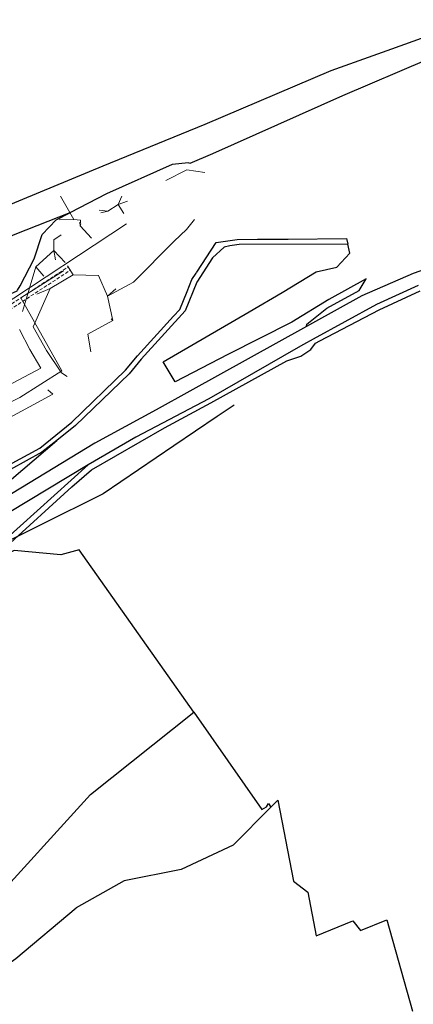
# Model space of a CAD drawing. Header units: metres. Extents: x -535942 to -530626, y -1087729 to -1086275.
# Tile 239 of 247: x -533552 to -533322, y -1086896 to -1086321. Entities that reach past the tile are written whole.
import ezdxf

# ---------------------------------------------------------------- set-up
doc = ezdxf.new("R2010")
doc.units = ezdxf.units.M
doc.linetypes.add('B_CARA_03', pattern=[3, 2, -1])
for name, color, linetype in [('_blok katastr', 7, 'Continuous'), ('_blok podklad SS', 7, 'Continuous'), ('_blok SS sítě', 7, 'Continuous')]:
    doc.layers.add(name, color=color, linetype=linetype)
for name, color, linetype, lineweight in [('AG silno NN', 251, 'G_VED_660_PN', 13), ('AG uzemnění', 251, 'G_VED_663_PZ', 13), ('AG_SS kanal_déšť', 251, 'G_POTR_626_PN', 13), ('AG_SS náhon', 251, 'B_CARA_03', 13)]:
    doc.layers.add(name, color=color, linetype=linetype, lineweight=lineweight)
doc.layers.add('BT_BPEJ', color=7, linetype='Continuous', true_color=0x7fffff)
doc.layers.add('BT_hranice_parcel', color=7, linetype='Continuous', true_color=0x007f00)
doc.linetypes.add('G_POTR_626_PN', pattern='A,0.5,-1,2,-6.5,[8,hpfmlin.shx,S=1,R=0,X=0,Y=0],-6.5,2,-1,0.5', length=20)
doc.linetypes.add('G_VED_660_PN', pattern='A,0.5,-1,2,-6.5,[28,hpfmlin.shx,S=1,R=0,X=0,Y=0],-6.5,2,-1,0.5', length=20)
doc.linetypes.add('G_VED_663_PZ', pattern='A,3.5,-3,7,-3,7,-6.5,[23,hpfmlin.shx,S=1,R=0,X=0,Y=0],-6.5,7,-3,7,-3,3.5', length=60)

# ---------------------------------------------------------------- blocks, each defined once
blk = doc.blocks.new('_KATASTR')
at = {"layer": 'BT_BPEJ', "lineweight": -3}
blk.add_lwpolyline([(-533426.5, -1086546), (-533436.3, -1086552.66), (-533461.72, -1086569.94), (-533503, -1086598), (-533539.77, -1086616.19), (-533552.67, -1086622.58), (-533571.1, -1086631.7), (-533606.54, -1086649.24), (-533638.7, -1086665.16), (-533720.2, -1086705.49), (-533747.5, -1086719), (-533750, -1086720.46), (-533782.5, -1086739.5), (-533834, -1086770), (-533898, -1086806.5), (-533987, -1086855)], dxfattribs=at)
at = {"layer": 'BT_hranice_parcel', "lineweight": -3}
for points in [[(-533860.2, -1086569.26), (-533805.71, -1086539.83), (-533752.05, -1086513.18), (-533742.4, -1086509.33), (-533694.02, -1086490.05), (-533628.58, -1086456.5), (-533560.23, -1086430.02), (-533502.91, -1086406.16), (-533443.4, -1086381.82), (-533369.7, -1086350.51), (-533334.3, -1086337.74), (-533287.15, -1086320.73)], [(-533313.76, -1086344.11), (-533363.19, -1086365.24), (-533439.11, -1086399.09), (-533452.39, -1086404.71), (-533453.15, -1086404.37), (-533462.65, -1086405.45), (-533500.98, -1086422.59), (-533522.53, -1086433.66)], [(-533578.87, -1086480.93), (-533573.9, -1086487.66), (-533571.49, -1086487.49), (-533553.23, -1086479.21), (-533553, -1086478.79), (-533551.54, -1086476.34), (-533548.78, -1086471.06), (-533543.22, -1086460.51), (-533538.64, -1086446.31), (-533530.5, -1086437.75), (-533522.53, -1086433.66), (-533554.65, -1086446.32), (-533621.48, -1086475.08), (-533687.64, -1086504.12), (-533745.59, -1086527.77), (-533800.01, -1086553.03), (-533866.02, -1086589.59), (-533930.39, -1086626.94), (-533977.71, -1086657.09)], [(-533291.54, -1086458.67), (-533321.92, -1086469.04), (-533351.8, -1086482.08), (-533380.69, -1086498.08), (-533384.13, -1086499.99), (-533452.4, -1086537.79), (-533471.96, -1086548.8), (-533507.81, -1086568.37), (-533565.79, -1086603.4), (-533617.19, -1086634.53), (-533647.13, -1086653.47), (-533701.58, -1086685.15)], [(-533649.14, -1086674.75), (-533628.06, -1086663.02), (-533577.35, -1086638.8), (-533559.21, -1086628.56), (-533521.34, -1086593.9), (-533509.71, -1086583.86), (-533467.16, -1086559.38), (-533440.05, -1086544.77), (-533395.6, -1086520.23), (-533387.44, -1086517.5), (-533381.69, -1086513.54), (-533378.97, -1086509.85), (-533376.28, -1086508.43), (-533341.77, -1086490.27), (-533317.79, -1086479.29)], [(-533318.85, -1086476.18), (-533343.22, -1086487.16), (-533380.21, -1086507.46), (-533385.82, -1086510.54), (-533389.02, -1086512.3), (-533441.21, -1086542.31), (-533483.9, -1086564.85), (-533511.72, -1086580.89)], [(-533558.37, -1086581.17), (-533540.05, -1086571.15), (-533521.38, -1086555.94), (-533489.99, -1086525.68), (-533482.99, -1086517.22), (-533461.79, -1086494.02), (-533458.17, -1086490.05), (-533453.93, -1086479.55), (-533451.16, -1086472.7), (-533448.68, -1086468.92), (-533448.44, -1086468.42), (-533448.24, -1086468.24), (-533437.01, -1086451.07), (-533424.67, -1086449.15), (-533412.8, -1086449.06), (-533394.92, -1086448.94), (-533360.87, -1086448.69), (-533360.05, -1086452)], [(-533384.13, -1086499.99), (-533383.92, -1086498.69), (-533372.25, -1086489.45), (-533353.39, -1086479.1), (-533349.38, -1086472.27), (-533371.19, -1086484.35), (-533392.79, -1086497.59), (-533430.04, -1086516.46), (-533460.89, -1086532.43), (-533468, -1086520.66), (-533417.7, -1086491.53), (-533398.43, -1086480.2), (-533378.54, -1086468.09), (-533366.43, -1086465.34), (-533358.75, -1086457.27), (-533360.05, -1086452), (-533423.59, -1086452.12), (-533428.95, -1086452.93), (-533432.27, -1086453.72), (-533439.05, -1086459.88), (-533448.27, -1086474.17), (-533455.03, -1086491.01), (-533480.74, -1086519.11), (-533487.78, -1086527.72), (-533519.22, -1086557.89), (-533530.13, -1086566.65)], [(-533719.29, -1086690.24), (-533709.64, -1086685.15), (-533710.94, -1086681.67), (-533659.16, -1086652.88), (-533619.77, -1086630.12), (-533556.64, -1086589.24), (-533530.13, -1086566.65), (-533538.77, -1086573.59), (-533557.22, -1086583.75), (-533606.86, -1086596.12), (-533644.11, -1086616.44)], [(-533685.88, -1086693.09), (-533668.37, -1086683.5), (-533650.61, -1086672.06), (-533629.77, -1086659.98), (-533578.6, -1086636.33), (-533561.36, -1086625.69), (-533511.72, -1086580.89), (-533570.41, -1086616.21), (-533643.37, -1086660.31), (-533676.61, -1086679.84), (-533691.87, -1086689.47), (-533766.18, -1086731.49), (-533795.3, -1086748.46), (-533793.01, -1086753.86), (-533760.76, -1086731.82), (-533749.16, -1086724.15), (-533730.17, -1086713.21), (-533719.23, -1086708.07), (-533685.88, -1086693.09)], [(-533450.01, -1086725.6), (-533517.01, -1086630.61), (-533527.66, -1086633.56), (-533555.03, -1086630.99), (-533605.48, -1086657.53), (-533646.49, -1086679.74), (-533649.14, -1086674.75), (-533666.67, -1086686.47)], [(-533733.5, -1086895.68), (-533685.26, -1086887.89), (-533617.11, -1086865.29), (-533600.55, -1086859.68), (-533569.05, -1086842.31), (-533570.74, -1086839.86), (-533510.39, -1086773.7), (-533450.01, -1086725.6), (-533410.3, -1086782.5), (-533407.6, -1086780.8), (-533406.43, -1086778.99), (-533404.98, -1086781.09), (-533427.02, -1086803.37), (-533457.31, -1086817.58), (-533490.69, -1086824.21), (-533518.75, -1086839.94)], [(-533404.98, -1086781.09), (-533400.93, -1086777), (-533391.74, -1086824.41), (-533383.41, -1086830.67), (-533378.57, -1086856.24), (-533357.09, -1086847.49), (-533352.53, -1086853.24), (-533337.15, -1086846.86), (-533322.13, -1086900.31)], [(-533601.19, -1086898.92), (-533570.68, -1086881.42), (-533554.07, -1086869.53), (-533518.75, -1086839.94)]]:
    blk.add_lwpolyline(points, dxfattribs=at)
blk = doc.blocks.new('kanalizace SS')
at = {"layer": 'AG_SS kanal_déšť', "ltscale": 0.7}
for p, q in [((-533466.32, -1086414.72), (-533454.05, -1086408.56)), ((-533454.05, -1086408.56), (-533443.49, -1086410.09)), ((-533527.91, -1086423.82), (-533520.07, -1086437.5)), ((-533492.14, -1086423.99), (-533494.19, -1086428.7)), ((-533488.74, -1086426.83), (-533494.19, -1086428.7)), ((-533505.38, -1086432.08), (-533500.31, -1086432.57)), ((-533504.41, -1086433.71), (-533500.31, -1086432.57)), ((-533500.31, -1086432.57), (-533494.19, -1086428.7)), ((-533494.19, -1086428.7), (-533490.99, -1086433.95)), ((-533528.61, -1086437.73), (-533520.07, -1086437.5)), ((-533520.07, -1086437.5), (-533516.21, -1086437.94)), ((-533516.61, -1086439.03), (-533516.42, -1086441.15)), ((-533516.21, -1086437.94), (-533516.42, -1086441.15)), ((-533449.53, -1086437.48), (-533454.25, -1086443.41)), ((-533567.46, -1086491.64), (-533489.44, -1086440.01)), ((-533515.98, -1086440.15), (-533516.42, -1086441.15)), ((-533516.42, -1086441.15), (-533509.73, -1086448.5)), ((-533454.25, -1086443.41), (-533461.57, -1086450.11)), ((-533527.59, -1086446.56), (-533531.74, -1086449.49)), ((-533531.74, -1086449.49), (-533531.72, -1086455.68)), ((-533461.57, -1086450.11), (-533485.25, -1086474.12)), ((-533542.32, -1086465.19), (-533531.72, -1086455.68)), ((-533531.72, -1086455.68), (-533525.18, -1086462.66)), ((-533530.8, -1086461.13), (-533531.72, -1086455.68)), ((-533548.42, -1086485.44), (-533542.32, -1086465.19)), ((-533537.61, -1086470.57), (-533542.32, -1086465.19)), ((-533520.45, -1086469.85), (-533523.83, -1086464.55)), ((-533533.96, -1086477.91), (-533520.45, -1086469.85)), ((-533505.61, -1086470.27), (-533520.45, -1086469.85)), ((-533500.48, -1086482.39), (-533505.61, -1086470.27)), ((-533485.25, -1086474.12), (-533500.48, -1086482.39)), ((-533543.89, -1086500.22), (-533533.96, -1086477.91)), ((-533541.66, -1086481.14), (-533533.96, -1086477.91)), ((-533495.67, -1086478.15), (-533500.48, -1086482.39)), ((-533550.03, -1086491.31), (-533548.42, -1086485.44)), ((-533497.42, -1086496.54), (-533500.48, -1086482.39)), ((-533511.94, -1086504.55), (-533497.42, -1086496.54)), ((-533498.25, -1086495.59), (-533497.42, -1086496.54)), ((-533536.17, -1086514.11), (-533543.89, -1086500.22)), ((-533510.13, -1086514.95), (-533511.94, -1086504.55)), ((-533527.34, -1086527.21), (-533536.17, -1086514.11)), ((-533524.05, -1086529.26), (-533527.34, -1086527.21)), ((-533535.27, -1086537.04), (-533532.32, -1086539.58)), ((-533532.32, -1086539.58), (-533566.44, -1086558.11))]:
    blk.add_line(p, q, dxfattribs=at)
blk = doc.blocks.new('náhon')
at = {"layer": 'AG_SS náhon'}
for points in [[(-534106.61, -1086808.61), (-534102.4, -1086806.21), (-534053.95, -1086793.31), (-534007.65, -1086777.21), (-533985.13, -1086762.95), (-533974.16, -1086755.31), (-533962.54, -1086747.06), (-533921.34, -1086720.09), (-533863.29, -1086682.16), (-533829.3, -1086660.44), (-533782.1, -1086630.61), (-533744.31, -1086606.27), (-533706.57, -1086582.47), (-533633.12, -1086535.79), (-533579.03, -1086501.63), (-533523.61, -1086465.38)], [(-534105.66, -1086810.71), (-534101.52, -1086808.35), (-534053.28, -1086795.51), (-534006.65, -1086779.29), (-533983.86, -1086764.87), (-533972.83, -1086757.19), (-533961.25, -1086748.96), (-533920.08, -1086722.02), (-533862.05, -1086684.09), (-533828.07, -1086662.38), (-533780.87, -1086632.55), (-533743.08, -1086608.21), (-533705.34, -1086584.42), (-533631.89, -1086537.73), (-533577.79, -1086503.56), (-533522.35, -1086467.3)]]:
    blk.add_lwpolyline(points, dxfattribs=at)
blk = doc.blocks.new('SS nízké napětí')
at = {"layer": 'AG silno NN', "ltscale": 0.7}
for p, q in [((-533526.204, -1086467.596), (-533551.009, -1086483.254)), ((-533551.009, -1086483.254), (-533527.182, -1086526.015)), ((-533527.182, -1086526.015), (-533551.69, -1086541.545)), ((-533551.69, -1086541.545), (-533574.793, -1086552.905))]:
    blk.add_line(p, q, dxfattribs=at)
blk = doc.blocks.new('ss uzemnění')
at = {"layer": 'AG uzemnění', "ltscale": 0.4}
for p, q in [((-533551.903, -1086501.89), (-533545.776, -1086513.506)), ((-533545.776, -1086513.506), (-533539.436, -1086524.398)), ((-533539.436, -1086524.398), (-533559.306, -1086535.035))]:
    blk.add_line(p, q, dxfattribs=at)

msp = doc.modelspace()

# ---------------------------------------------------------------- block references
at = {"layer": '_blok katastr', "lineweight": -3}
msp.add_blockref('_KATASTR', (0, 0), dxfattribs=at)
at = {"layer": '_blok podklad SS'}
msp.add_blockref('náhon', (0, 0), dxfattribs=at)
at = {"layer": '_blok SS sítě'}
for name in ['kanalizace SS', 'SS nízké napětí', 'ss uzemnění']:
    msp.add_blockref(name, (0, 0), dxfattribs=at)

doc.saveas('drawing.dxf')
